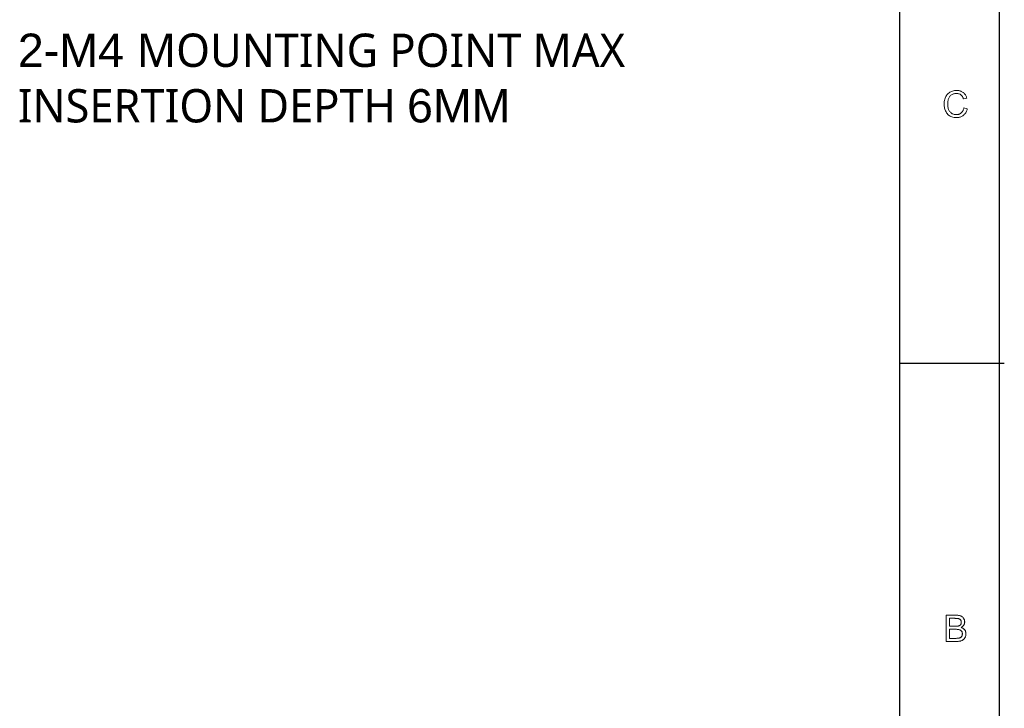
# Model space of a CAD drawing. Header units: millimetres. Extents: x 2163 to 2692, y -1564 to -1190.
# Tile 33 of 45: x 2573 to 2692, y -1481 to -1399. Entities that reach past the tile are written whole.
import ezdxf

# ---------------------------------------------------------------- set-up
doc = ezdxf.new("R2010")
doc.units = ezdxf.units.MM
doc.styles.add('HANA', font='arial.ttf')

msp = doc.modelspace()

# ---------------------------------------------------------------- linework, layer by layer
at = {"color": 7, "lineweight": 25}
for p, q in [((2691.116, -1189.809), (2691.116, -1564.029)), ((2679.145, -1201.256), (2679.145, -1549.154))]:
    msp.add_line(p, q, dxfattribs=at)
at = {"color": 7, "lineweight": 25, "ltscale": 0.25}
msp.add_line((2679.14, -1439.919), (2691.74, -1439.919), dxfattribs=at)
at = {"color": 7, "lineweight": 13}
for points in [[(2687.298, -1409.369), (2687.269, -1409.473), (2687.235, -1409.571), (2687.197, -1409.664), (2687.156, -1409.751), (2687.11, -1409.833), (2687.06, -1409.909), (2687.005, -1409.98), (2686.947, -1410.046), (2686.885, -1410.106), (2686.818, -1410.161), (2686.748, -1410.211), (2686.676, -1410.255), (2686.6, -1410.294), (2686.522, -1410.328), (2686.441, -1410.357), (2686.358, -1410.381), (2686.272, -1410.399), (2686.183, -1410.412), (2686.091, -1410.42), (2685.996, -1410.422), (2685.846, -1410.417), (2685.704, -1410.403), (2685.57, -1410.379), (2685.445, -1410.345), (2685.328, -1410.301), (2685.219, -1410.248), (2685.119, -1410.185), (2685.028, -1410.112), (2684.944, -1410.03), (2684.869, -1409.938), (2684.802, -1409.839), (2684.742, -1409.736), (2684.689, -1409.629), (2684.643, -1409.519), (2684.604, -1409.404), (2684.572, -1409.286), (2684.548, -1409.163), (2684.53, -1409.037), (2684.519, -1408.906), (2684.516, -1408.772), (2684.52, -1408.625), (2684.533, -1408.484), (2684.553, -1408.349), (2684.582, -1408.221), (2684.62, -1408.1), (2684.666, -1407.985), (2684.72, -1407.877), (2684.782, -1407.775), (2684.853, -1407.68), (2684.932, -1407.591), (2685.017, -1407.51), (2685.107, -1407.438), (2685.203, -1407.374), (2685.302, -1407.318), (2685.407, -1407.271), (2685.516, -1407.233), (2685.63, -1407.203), (2685.749, -1407.182), (2685.872, -1407.169), (2686.001, -1407.165), (2686.091, -1407.167), (2686.179, -1407.174), (2686.265, -1407.186), (2686.347, -1407.202), (2686.427, -1407.223), (2686.504, -1407.249), (2686.579, -1407.28), (2686.651, -1407.315), (2686.72, -1407.355), (2686.787, -1407.399), (2686.85, -1407.448), (2686.91, -1407.501), (2686.965, -1407.559), (2687.017, -1407.621), (2687.065, -1407.688), (2687.109, -1407.758), (2687.149, -1407.833), (2687.184, -1407.913), (2687.217, -1407.996), (2687.245, -1408.085), (2686.837, -1408.181), (2686.815, -1408.117), (2686.791, -1408.056), (2686.765, -1407.999), (2686.737, -1407.944), (2686.706, -1407.893), (2686.674, -1407.845), (2686.639, -1407.801), (2686.603, -1407.76), (2686.564, -1407.722), (2686.523, -1407.687), (2686.48, -1407.656), (2686.434, -1407.627), (2686.387, -1407.603), (2686.337, -1407.581), (2686.286, -1407.563), (2686.232, -1407.548), (2686.176, -1407.536), (2686.118, -1407.528), (2686.058, -1407.523), (2685.996, -1407.522), (2685.896, -1407.525), (2685.8, -1407.535), (2685.709, -1407.552), (2685.624, -1407.576), (2685.543, -1407.606), (2685.467, -1407.643), (2685.397, -1407.687), (2685.331, -1407.738), (2685.27, -1407.796), (2685.214, -1407.86), (2685.164, -1407.93), (2685.118, -1408.005), (2685.078, -1408.084), (2685.044, -1408.168), (2685.014, -1408.256), (2684.99, -1408.349), (2684.972, -1408.447), (2684.958, -1408.549), (2684.95, -1408.656), (2684.948, -1408.768), (2684.951, -1408.896), (2684.959, -1409.017), (2684.973, -1409.132), (2684.993, -1409.24), (2685.018, -1409.341), (2685.049, -1409.435), (2685.085, -1409.523), (2685.127, -1409.604), (2685.175, -1409.678), (2685.228, -1409.745), (2685.286, -1409.806), (2685.347, -1409.861), (2685.412, -1409.909), (2685.48, -1409.95), (2685.551, -1409.986), (2685.626, -1410.014), (2685.704, -1410.037), (2685.786, -1410.053), (2685.871, -1410.062), (2685.96, -1410.066), (2686.032, -1410.064), (2686.102, -1410.058), (2686.169, -1410.048), (2686.233, -1410.034), (2686.295, -1410.016), (2686.353, -1409.994), (2686.409, -1409.968), (2686.462, -1409.938), (2686.513, -1409.904), (2686.56, -1409.866), (2686.605, -1409.824), (2686.647, -1409.778), (2686.686, -1409.728), (2686.723, -1409.674), (2686.757, -1409.615), (2686.788, -1409.553), (2686.816, -1409.487), (2686.841, -1409.417), (2686.864, -1409.342), (2686.884, -1409.264)], [(2686.545, -1471.644), (2686.603, -1471.664), (2686.658, -1471.685), (2686.71, -1471.709), (2686.759, -1471.735), (2686.805, -1471.763), (2686.847, -1471.793), (2686.887, -1471.826), (2686.924, -1471.861), (2686.958, -1471.898), (2686.989, -1471.938), (2687.017, -1471.979), (2687.042, -1472.021), (2687.064, -1472.065), (2687.083, -1472.11), (2687.099, -1472.156), (2687.113, -1472.203), (2687.123, -1472.252), (2687.13, -1472.302), (2687.135, -1472.353), (2687.136, -1472.405), (2687.135, -1472.458), (2687.131, -1472.509), (2687.124, -1472.56), (2687.115, -1472.61), (2687.103, -1472.659), (2687.088, -1472.707), (2687.071, -1472.754), (2687.051, -1472.8), (2687.028, -1472.846), (2687.003, -1472.891), (2686.975, -1472.934), (2686.945, -1472.975), (2686.913, -1473.013), (2686.879, -1473.049), (2686.842, -1473.083), (2686.803, -1473.114), (2686.762, -1473.143), (2686.718, -1473.17), (2686.673, -1473.194), (2686.625, -1473.216), (2686.574, -1473.236), (2686.52, -1473.254), (2686.462, -1473.269), (2686.401, -1473.283), (2686.336, -1473.294), (2686.268, -1473.304), (2686.197, -1473.311), (2686.122, -1473.316), (2686.043, -1473.319), (2685.961, -1473.32), (2684.756, -1473.32), (2684.756, -1470.17), (2685.937, -1470.17), (2686.049, -1470.173), (2686.153, -1470.18), (2686.251, -1470.193), (2686.342, -1470.21), (2686.426, -1470.233), (2686.504, -1470.26), (2686.575, -1470.293), (2686.639, -1470.33), (2686.696, -1470.372), (2686.746, -1470.42), (2686.791, -1470.47), (2686.831, -1470.522), (2686.866, -1470.574), (2686.897, -1470.628), (2686.923, -1470.683), (2686.944, -1470.739), (2686.96, -1470.796), (2686.972, -1470.854), (2686.979, -1470.914), (2686.982, -1470.974), (2686.98, -1471.015), (2686.977, -1471.055), (2686.972, -1471.095), (2686.964, -1471.134), (2686.954, -1471.173), (2686.942, -1471.21), (2686.928, -1471.248), (2686.912, -1471.284), (2686.894, -1471.32), (2686.873, -1471.355), (2686.85, -1471.39), (2686.825, -1471.423), (2686.798, -1471.455), (2686.769, -1471.486), (2686.737, -1471.515), (2686.703, -1471.544), (2686.667, -1471.571), (2686.629, -1471.596), (2686.588, -1471.621)], [(2685.172, -1471.49), (2685.856, -1471.49), (2685.897, -1471.49), (2685.937, -1471.489), (2685.976, -1471.488), (2686.013, -1471.486), (2686.049, -1471.484), (2686.084, -1471.481), (2686.117, -1471.478), (2686.149, -1471.475), (2686.18, -1471.471), (2686.209, -1471.466), (2686.237, -1471.461), (2686.265, -1471.454), (2686.292, -1471.445), (2686.318, -1471.435), (2686.344, -1471.423), (2686.369, -1471.41), (2686.393, -1471.395), (2686.416, -1471.379), (2686.439, -1471.361), (2686.462, -1471.341), (2686.482, -1471.32), (2686.501, -1471.297), (2686.517, -1471.271), (2686.532, -1471.243), (2686.544, -1471.213), (2686.554, -1471.18), (2686.561, -1471.145), (2686.567, -1471.108), (2686.57, -1471.069), (2686.571, -1471.028), (2686.57, -1470.984), (2686.567, -1470.943), (2686.561, -1470.904), (2686.553, -1470.868), (2686.543, -1470.834), (2686.531, -1470.802), (2686.517, -1470.772), (2686.5, -1470.745), (2686.482, -1470.72), (2686.46, -1470.698), (2686.438, -1470.678), (2686.415, -1470.659), (2686.39, -1470.642), (2686.365, -1470.626), (2686.339, -1470.612), (2686.312, -1470.6), (2686.285, -1470.59), (2686.256, -1470.581), (2686.226, -1470.574), (2686.196, -1470.568), (2686.165, -1470.563), (2686.131, -1470.559), (2686.096, -1470.556), (2686.059, -1470.553), (2686.021, -1470.55), (2685.981, -1470.548), (2685.938, -1470.546), (2685.895, -1470.545), (2685.849, -1470.545), (2685.802, -1470.544), (2685.172, -1470.544)], [(2685.172, -1472.947), (2685.957, -1472.947), (2686.038, -1472.945), (2686.115, -1472.941), (2686.186, -1472.934), (2686.252, -1472.924), (2686.313, -1472.911), (2686.369, -1472.895), (2686.42, -1472.876), (2686.465, -1472.854), (2686.506, -1472.83), (2686.541, -1472.803), (2686.572, -1472.773), (2686.6, -1472.741), (2686.624, -1472.706), (2686.646, -1472.67), (2686.664, -1472.631), (2686.678, -1472.59), (2686.69, -1472.547), (2686.698, -1472.502), (2686.703, -1472.455), (2686.704, -1472.405), (2686.703, -1472.355), (2686.697, -1472.307), (2686.689, -1472.262), (2686.677, -1472.219), (2686.661, -1472.178), (2686.642, -1472.139), (2686.619, -1472.102), (2686.593, -1472.068), (2686.563, -1472.036), (2686.53, -1472.007), (2686.493, -1471.979), (2686.45, -1471.955), (2686.401, -1471.934), (2686.346, -1471.915), (2686.286, -1471.899), (2686.221, -1471.886), (2686.15, -1471.876), (2686.073, -1471.869), (2685.991, -1471.865), (2685.903, -1471.864), (2685.172, -1471.864)]]:
    msp.add_lwpolyline(points, close=True, dxfattribs=at)

# ---------------------------------------------------------------- texts
at = {"color": 3, "lineweight": 0, "insert": (2573.279, -1400.336), "char_height": 4, "attachment_point": 1, "style": 'HANA'}
msp.add_mtext('{\\fArial|b0|i0|c0|p34;2-M4 \\fMicrosoft YaHei|b0|i0|c0|p34;MOUNTING POINT MAX \\PINSERTION DEPTH \\fArial|b0|i0|c0|p34;6MM }', dxfattribs=at)

doc.saveas('drawing.dxf')
